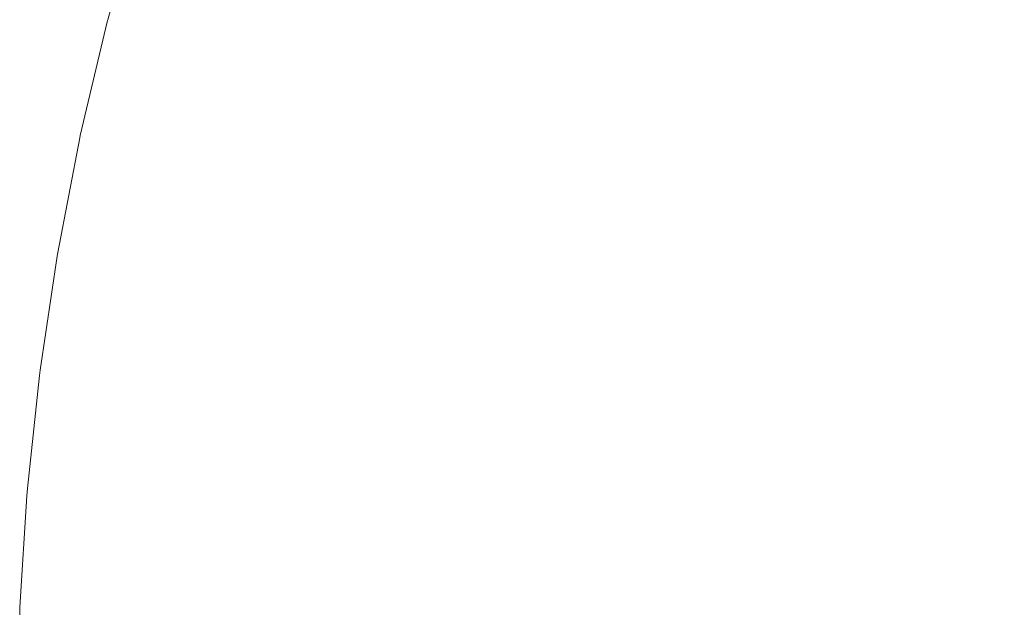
# Model space of a CAD drawing. Header units: centimetres. Extents: x -25.9 to 27.4, y -25.9 to -24.1.
# Tile 31 of 200: x -25.9285 to -25.8934, y -24.1558 to -24.1348. Entities that reach past the tile are written whole.
import ezdxf

# ---------------------------------------------------------------- set-up
doc = ezdxf.new("R2010")
doc.units = ezdxf.units.CM
doc.header["$LTSCALE"] = 2.54
doc.layers.add('Lucido design-1', color=7, linetype='Continuous')

# ---------------------------------------------------------------- blocks, each defined once
blk = doc.blocks.new('Gruppo-4-1')
at = {"color": 7, "linetype": 'Continuous', "lineweight": 9}
for points, invisible_edges in [([(-25.925289, -24.134814, 708.323783), (-25.924133, -24.130732, 708.323783), (-25.924178, -24.130718, 708.320708), (-25.925335, -24.134802, 708.320708)], 11), ([(-25.925335, -24.134802, 707.720708), (-25.924178, -24.130718, 707.720708), (-25.924087, -24.130746, 707.716349), (-25.925243, -24.134826, 707.716349)], 14), ([(-25.925082, -24.134868, 708.327929), (-25.923929, -24.130794, 708.327929), (-25.924133, -24.130732, 708.323783), (-25.925289, -24.134814, 708.323783)], 15), ([(-25.925243, -24.134826, 707.716349), (-25.924087, -24.130746, 707.716349), (-25.923833, -24.130824, 707.712216), (-25.924985, -24.134893, 707.712216)], 15), ([(-25.924709, -24.134965, 708.332065), (-25.923559, -24.130907, 708.332065), (-25.923929, -24.130794, 708.327929), (-25.925082, -24.134868, 708.327929)], 15), ([(-25.924985, -24.134893, 707.712216), (-25.923833, -24.130824, 707.712216), (-25.923415, -24.130951, 707.708102), (-25.924563, -24.135003, 707.708102)], 15), ([(-25.924169, -24.135106, 708.336186), (-25.923026, -24.131071, 708.336186), (-25.923559, -24.130907, 708.332065), (-25.924709, -24.134965, 708.332065)], 15), ([(-25.924563, -24.135003, 707.708102), (-25.923415, -24.130951, 707.708102), (-25.922836, -24.131129, 707.704012), (-25.923976, -24.135156, 707.704012)], 15), ([(-25.912601, -24.134263, 707.673012), (-25.911433, -24.13072, 707.673012), (-25.909519, -24.131396, 707.669447), (-25.91066, -24.134858, 707.669447)], 15), ([(-25.923463, -24.13529, 708.340283), (-25.922328, -24.131284, 708.340283), (-25.923026, -24.131071, 708.336186), (-25.924169, -24.135106, 708.336186)], 15), ([(-25.923976, -24.135156, 707.704012), (-25.922836, -24.131129, 707.704012), (-25.922096, -24.131355, 707.699955), (-25.923228, -24.135351, 707.699955)], 15), ([(-25.922591, -24.135517, 708.34435), (-25.921467, -24.131548, 708.34435), (-25.922328, -24.131284, 708.340283), (-25.923463, -24.13529, 708.340283)], 15), ([(-25.90889, -24.1354, 708.37495), (-25.907773, -24.132013, 708.37495), (-25.909849, -24.131279, 708.371378), (-25.910995, -24.134755, 708.371378)], 15), ([(-25.923228, -24.135351, 707.699955), (-25.922096, -24.131355, 707.699955), (-25.921198, -24.13163, 707.695937), (-25.922319, -24.135588, 707.695937)], 15), ([(-25.921556, -24.135786, 708.34838), (-25.920444, -24.131861, 708.34838), (-25.921467, -24.131548, 708.34435), (-25.922591, -24.135517, 708.34435)], 15), ([(-25.922319, -24.135588, 707.695937), (-25.921198, -24.13163, 707.695937), (-25.920143, -24.131954, 707.691964), (-25.921251, -24.135866, 707.691964)], 15), ([(-25.91066, -24.134858, 707.669447), (-25.909519, -24.131396, 707.669447), (-25.907471, -24.13212, 707.665973), (-25.908583, -24.135494, 707.665973)], 15), ([(-25.898088, -24.135435, 708.388255), (-25.896983, -24.132506, 708.388255), (-25.899562, -24.13147, 708.385089), (-25.900709, -24.134509, 708.385089)], 15), ([(-25.900559, -24.134562, 707.656139), (-25.899414, -24.131529, 707.656139), (-25.89691, -24.132535, 707.653075), (-25.898014, -24.135461, 707.653075)], 15), ([(-25.920358, -24.136098, 708.352365), (-25.919261, -24.132224, 708.352365), (-25.920444, -24.131861, 708.34838), (-25.921556, -24.135786, 708.34838)], 15), ([(-25.921251, -24.135866, 707.691964), (-25.920143, -24.131954, 707.691964), (-25.918933, -24.132324, 707.688043), (-25.920026, -24.136184, 707.688043)], 15), ([(-25.906641, -24.136088, 708.378431), (-25.905556, -24.132796, 708.378431), (-25.907773, -24.132013, 708.37495), (-25.90889, -24.1354, 708.37495)], 15), ([(-25.918998, -24.136452, 708.356299), (-25.917917, -24.132635, 708.356299), (-25.919261, -24.132224, 708.352365), (-25.920358, -24.136098, 708.352365)], 15), ([(-25.920026, -24.136184, 707.688043), (-25.918933, -24.132324, 707.688043), (-25.917571, -24.132741, 707.684181), (-25.918648, -24.136543, 707.684181)], 15), ([(-25.908583, -24.135494, 707.665973), (-25.907471, -24.13212, 707.665973), (-25.905292, -24.132889, 707.662593), (-25.906373, -24.13617, 707.662593)], 15), ([(-25.91748, -24.136847, 708.360173), (-25.916417, -24.133095, 708.360173), (-25.917917, -24.132635, 708.356299), (-25.918998, -24.136452, 708.356299)], 15), ([(-25.895341, -24.136405, 708.391305), (-25.894279, -24.133592, 708.391305), (-25.896983, -24.132506, 708.388255), (-25.898088, -24.135435, 708.388255)], 15), ([(-25.898014, -24.135461, 707.653075), (-25.89691, -24.132535, 707.653075), (-25.894293, -24.133587, 707.650127), (-25.895355, -24.1364, 707.650127)], 15), ([(-25.918648, -24.136543, 707.684181), (-25.917571, -24.132741, 707.684181), (-25.91606, -24.133204, 707.680385), (-25.917118, -24.136942, 707.680385)], 15), ([(-25.904252, -24.13682, 708.381812), (-25.9032, -24.133629, 708.381812), (-25.905556, -24.132796, 708.378431), (-25.906641, -24.136088, 708.378431)], 15), ([(-25.906373, -24.13617, 707.662593), (-25.905292, -24.132889, 707.662593), (-25.902987, -24.133704, 707.659313), (-25.904036, -24.136886, 707.659313)], 15), ([(-25.915804, -24.137284, 708.363983), (-25.914761, -24.133602, 708.363983), (-25.916417, -24.133095, 708.360173), (-25.91748, -24.136847, 708.360173)], 15), ([(-25.917118, -24.136942, 707.680385), (-25.91606, -24.133204, 707.680385), (-25.914402, -24.133712, 707.676659), (-25.91544, -24.137378, 707.676659)], 15), ([(-25.913974, -24.13776, 708.36772), (-25.912953, -24.134155, 708.36772), (-25.914761, -24.133602, 708.363983), (-25.915804, -24.137284, 708.363983)], 15), ([(-25.91544, -24.137378, 707.676659), (-25.914402, -24.133712, 707.676659), (-25.912601, -24.134263, 707.673012), (-25.913617, -24.137853, 707.673012)], 15), ([(-25.901726, -24.137594, 708.385089), (-25.900709, -24.134509, 708.385089), (-25.9032, -24.133629, 708.381812), (-25.904252, -24.13682, 708.381812)], 15), ([(-25.904036, -24.136886, 707.659313), (-25.902987, -24.133704, 707.659313), (-25.900559, -24.134562, 707.656139), (-25.901574, -24.13764, 707.656139)], 15), ([(-25.895355, -24.1364, 707.650127), (-25.894293, -24.133587, 707.650127), (-25.89157, -24.134681, 707.6473), (-25.892588, -24.137378, 707.6473)], 15), ([(-25.892471, -24.137419, 708.394231), (-25.891455, -24.134727, 708.394231), (-25.894279, -24.133592, 708.391305), (-25.895341, -24.136405, 708.391305)], 15), ([(-25.911992, -24.138276, 708.371378), (-25.910995, -24.134755, 708.371378), (-25.912953, -24.134155, 708.36772), (-25.913974, -24.13776, 708.36772)], 15), ([(-25.913617, -24.137853, 707.673012), (-25.912601, -24.134263, 707.673012), (-25.91066, -24.134858, 707.669447), (-25.911653, -24.138365, 707.669447)], 15), ([(-25.925343, -24.134836, 708.320708), (-25.926317, -24.138932, 708.320708), (-25.926271, -24.138942, 708.323783), (-25.925289, -24.134814, 708.323783)], 14), ([(-25.925243, -24.134826, 707.716349), (-25.926224, -24.138952, 707.716349), (-25.926317, -24.138932, 707.720708), (-25.925343, -24.134836, 707.720708)], 11), ([(-25.926317, -24.138932, 708.320708), (-25.925343, -24.134836, 708.320708), (-25.925343, -24.134836, 707.720708), (-25.926317, -24.138932, 707.720708)], 10), ([(-25.926062, -24.138987, 708.327929), (-25.925082, -24.134868, 708.327929), (-25.925289, -24.134814, 708.323783), (-25.926271, -24.138942, 708.323783)], 15), ([(-25.926224, -24.138952, 707.716349), (-25.925243, -24.134826, 707.716349), (-25.924985, -24.134893, 707.712216), (-25.925964, -24.139008, 707.712216)], 15), ([(-25.925289, -24.134814, 708.323783), (-25.925335, -24.134802, 708.320708), (-25.925343, -24.134836, 708.320708)], 9), ([(-25.925335, -24.134802, 707.720708), (-25.925343, -24.134836, 707.720708), (-25.925343, -24.134836, 708.320708), (-25.925335, -24.134802, 708.320708)], 10), ([(-25.925343, -24.134836, 707.720708), (-25.925335, -24.134802, 707.720708), (-25.925243, -24.134826, 707.716349)], 10), ([(-25.909861, -24.138831, 708.37495), (-25.90889, -24.1354, 708.37495), (-25.910995, -24.134755, 708.371378), (-25.911992, -24.138276, 708.371378)], 15), ([(-25.899068, -24.138408, 708.388255), (-25.898088, -24.135435, 708.388255), (-25.900709, -24.134509, 708.385089), (-25.901726, -24.137594, 708.385089)], 15), ([(-25.901574, -24.13764, 707.656139), (-25.900559, -24.134562, 707.656139), (-25.898014, -24.135461, 707.653075), (-25.898993, -24.138431, 707.653075)], 15), ([(-25.925684, -24.139068, 708.332065), (-25.924709, -24.134965, 708.332065), (-25.925082, -24.134868, 708.327929), (-25.926062, -24.138987, 708.327929)], 15), ([(-25.925964, -24.139008, 707.712216), (-25.924985, -24.134893, 707.712216), (-25.924563, -24.135003, 707.708102), (-25.925537, -24.1391, 707.708102)], 15), ([(-25.925139, -24.139186, 708.336186), (-25.924169, -24.135106, 708.336186), (-25.924709, -24.134965, 708.332065), (-25.925684, -24.139068, 708.332065)], 15), ([(-25.925537, -24.1391, 707.708102), (-25.924563, -24.135003, 707.708102), (-25.923976, -24.135156, 707.704012), (-25.924945, -24.139228, 707.704012)], 15), ([(-25.924426, -24.13934, 708.340283), (-25.923463, -24.13529, 708.340283), (-25.924169, -24.135106, 708.336186), (-25.925139, -24.139186, 708.336186)], 15), ([(-25.924945, -24.139228, 707.704012), (-25.923976, -24.135156, 707.704012), (-25.923228, -24.135351, 707.699955), (-25.924189, -24.139391, 707.699955)], 15), ([(-25.911653, -24.138365, 707.669447), (-25.91066, -24.134858, 707.669447), (-25.908583, -24.135494, 707.665973), (-25.909551, -24.138912, 707.665973)], 15), ([(-25.923546, -24.139529, 708.34435), (-25.922591, -24.135517, 708.34435), (-25.923463, -24.13529, 708.340283), (-25.924426, -24.13934, 708.340283)], 15), ([(-25.924189, -24.139391, 707.699955), (-25.923228, -24.135351, 707.699955), (-25.922319, -24.135588, 707.695937), (-25.92327, -24.139589, 707.695937)], 15), ([(-25.9225, -24.139755, 708.34838), (-25.921556, -24.135786, 708.34838), (-25.922591, -24.135517, 708.34435), (-25.923546, -24.139529, 708.34435)], 15), ([(-25.907585, -24.139424, 708.378431), (-25.906641, -24.136088, 708.378431), (-25.90889, -24.1354, 708.37495), (-25.909861, -24.138831, 708.37495)], 15), ([(-25.909551, -24.138912, 707.665973), (-25.908583, -24.135494, 707.665973), (-25.906373, -24.13617, 707.662593), (-25.907315, -24.139494, 707.662593)], 15), ([(-25.896282, -24.139261, 708.391305), (-25.895341, -24.136405, 708.391305), (-25.898088, -24.135435, 708.388255), (-25.899068, -24.138408, 708.388255)], 15), ([(-25.898993, -24.138431, 707.653075), (-25.898014, -24.135461, 707.653075), (-25.895355, -24.1364, 707.650127), (-25.896296, -24.139256, 707.650127)], 15), ([(-25.92327, -24.139589, 707.695937), (-25.922319, -24.135588, 707.695937), (-25.921251, -24.135866, 707.691964), (-25.922191, -24.139821, 707.691964)], 15), ([(-25.921289, -24.140016, 708.352365), (-25.920358, -24.136098, 708.352365), (-25.921556, -24.135786, 708.34838), (-25.9225, -24.139755, 708.34838)], 15), ([(-25.922191, -24.139821, 707.691964), (-25.921251, -24.135866, 707.691964), (-25.920026, -24.136184, 707.688043), (-25.920955, -24.140088, 707.688043)], 15), ([(-25.919916, -24.140312, 708.356299), (-25.918998, -24.136452, 708.356299), (-25.920358, -24.136098, 708.352365), (-25.921289, -24.140016, 708.352365)], 15), ([(-25.920955, -24.140088, 707.688043), (-25.920026, -24.136184, 707.688043), (-25.918648, -24.136543, 707.684181), (-25.919562, -24.140388, 707.684181)], 15), ([(-25.905167, -24.140053, 708.381812), (-25.904252, -24.13682, 708.381812), (-25.906641, -24.136088, 708.378431), (-25.907585, -24.139424, 708.378431)], 15), ([(-25.907315, -24.139494, 707.662593), (-25.906373, -24.13617, 707.662593), (-25.904036, -24.136886, 707.659313), (-25.904948, -24.14011, 707.659313)], 15), ([(-25.918382, -24.140642, 708.360173), (-25.91748, -24.136847, 708.360173), (-25.918998, -24.136452, 708.356299), (-25.919916, -24.140312, 708.356299)], 15), ([(-25.919562, -24.140388, 707.684181), (-25.918648, -24.136543, 707.684181), (-25.917118, -24.136942, 707.680385), (-25.918017, -24.140721, 707.680385)], 15), ([(-25.896296, -24.139256, 707.650127), (-25.895355, -24.1364, 707.650127), (-25.892588, -24.137378, 707.6473), (-25.89349, -24.140116, 707.6473)], 15), ([(-25.893372, -24.140152, 708.394231), (-25.892471, -24.137419, 708.394231), (-25.895341, -24.136405, 708.391305), (-25.896282, -24.139261, 708.391305)], 15), ([(-25.91669, -24.141007, 708.363983), (-25.915804, -24.137284, 708.363983), (-25.91748, -24.136847, 708.360173), (-25.918382, -24.140642, 708.360173)], 15), ([(-25.918017, -24.140721, 707.680385), (-25.917118, -24.136942, 707.680385), (-25.91544, -24.137378, 707.676659), (-25.916322, -24.141086, 707.676659)], 15), ([(-25.902611, -24.140719, 708.385089), (-25.901726, -24.137594, 708.385089), (-25.904252, -24.13682, 708.381812), (-25.905167, -24.140053, 708.381812)], 15), ([(-25.904948, -24.14011, 707.659313), (-25.904036, -24.136886, 707.659313), (-25.901574, -24.13764, 707.656139), (-25.902457, -24.140759, 707.656139)], 15), ([(-25.914841, -24.141405, 708.36772), (-25.913974, -24.13776, 708.36772), (-25.915804, -24.137284, 708.363983), (-25.91669, -24.141007, 708.363983)], 15), ([(-25.916322, -24.141086, 707.676659), (-25.91544, -24.137378, 707.676659), (-25.913617, -24.137853, 707.673012), (-25.914481, -24.141483, 707.673012)], 15), ([(-25.899921, -24.141419, 708.388255), (-25.899068, -24.138408, 708.388255), (-25.901726, -24.137594, 708.385089), (-25.902611, -24.140719, 708.385089)], 15), ([(-25.902457, -24.140759, 707.656139), (-25.901574, -24.13764, 707.656139), (-25.898993, -24.138431, 707.653075), (-25.899844, -24.141439, 707.653075)], 15), ([(-25.89349, -24.140116, 707.6473), (-25.892588, -24.137378, 707.6473), (-25.889717, -24.138392, 707.644596), (-25.890579, -24.141007, 707.644596)], 15), ([(-25.890344, -24.141079, 708.39703), (-25.889485, -24.138474, 708.39703), (-25.892471, -24.137419, 708.394231), (-25.893372, -24.140152, 708.394231)], 15), ([(-25.912839, -24.141837, 708.371378), (-25.911992, -24.138276, 708.371378), (-25.913974, -24.13776, 708.36772), (-25.914841, -24.141405, 708.36772)], 15), ([(-25.914481, -24.141483, 707.673012), (-25.913617, -24.137853, 707.673012), (-25.911653, -24.138365, 707.669447), (-25.912496, -24.141911, 707.669447)], 15), ([(-25.910687, -24.142301, 708.37495), (-25.909861, -24.138831, 708.37495), (-25.911992, -24.138276, 708.371378), (-25.912839, -24.141837, 708.371378)], 15), ([(-25.912496, -24.141911, 707.669447), (-25.911653, -24.138365, 707.669447), (-25.909551, -24.138912, 707.665973), (-25.910373, -24.142368, 707.665973)], 15), ([(-25.897101, -24.142154, 708.391305), (-25.896282, -24.139261, 708.391305), (-25.899068, -24.138408, 708.388255), (-25.899921, -24.141419, 708.388255)], 15), ([(-25.899844, -24.141439, 707.653075), (-25.898993, -24.138431, 707.653075), (-25.896296, -24.139256, 707.650127), (-25.897116, -24.14215, 707.650127)], 15), ([(-25.926332, -24.139011, 708.320708), (-25.927123, -24.1431, 708.320708), (-25.927076, -24.143108, 708.323783), (-25.926271, -24.138942, 708.323783)], 14), ([(-25.926224, -24.138952, 707.716349), (-25.927029, -24.143116, 707.716349), (-25.927123, -24.1431, 707.720708), (-25.926332, -24.139011, 707.720708)], 11), ([(-25.927123, -24.1431, 708.320708), (-25.926332, -24.139011, 708.320708), (-25.926332, -24.139011, 707.720708), (-25.927123, -24.1431, 707.720708)], 10), ([(-25.926866, -24.143144, 708.327929), (-25.926062, -24.138987, 708.327929), (-25.926271, -24.138942, 708.323783), (-25.927076, -24.143108, 708.323783)], 15), ([(-25.927029, -24.143116, 707.716349), (-25.926224, -24.138952, 707.716349), (-25.925964, -24.139008, 707.712216), (-25.926767, -24.143161, 707.712216)], 15), ([(-25.926485, -24.143209, 708.332065), (-25.925684, -24.139068, 708.332065), (-25.926062, -24.138987, 708.327929), (-25.926866, -24.143144, 708.327929)], 15), ([(-25.926767, -24.143161, 707.712216), (-25.925964, -24.139008, 707.712216), (-25.925537, -24.1391, 707.708102), (-25.926337, -24.143235, 707.708102)], 15), ([(-25.926271, -24.138942, 708.323783), (-25.926317, -24.138932, 708.320708), (-25.926332, -24.139011, 708.320708)], 9), ([(-25.926317, -24.138932, 707.720708), (-25.926332, -24.139011, 707.720708), (-25.926332, -24.139011, 708.320708), (-25.926317, -24.138932, 708.320708)], 10), ([(-25.926332, -24.139011, 707.720708), (-25.926317, -24.138932, 707.720708), (-25.926224, -24.138952, 707.716349)], 10), ([(-25.908387, -24.142796, 708.378431), (-25.907585, -24.139424, 708.378431), (-25.909861, -24.138831, 708.37495), (-25.910687, -24.142301, 708.37495)], 15), ([(-25.910373, -24.142368, 707.665973), (-25.909551, -24.138912, 707.665973), (-25.907315, -24.139494, 707.662593), (-25.908114, -24.142855, 707.662593)], 15), ([(-25.925935, -24.143304, 708.336186), (-25.925139, -24.139186, 708.336186), (-25.925684, -24.139068, 708.332065), (-25.926485, -24.143209, 708.332065)], 15), ([(-25.926337, -24.143235, 707.708102), (-25.925537, -24.1391, 707.708102), (-25.924945, -24.139228, 707.704012), (-25.92574, -24.143337, 707.704012)], 15), ([(-25.925216, -24.143427, 708.340283), (-25.924426, -24.13934, 708.340283), (-25.925139, -24.139186, 708.336186), (-25.925935, -24.143304, 708.336186)], 15), ([(-25.92574, -24.143337, 707.704012), (-25.924945, -24.139228, 707.704012), (-25.924189, -24.139391, 707.699955), (-25.924977, -24.143468, 707.699955)], 15), ([(-25.924329, -24.143579, 708.34435), (-25.923546, -24.139529, 708.34435), (-25.924426, -24.13934, 708.340283), (-25.925216, -24.143427, 708.340283)], 15), ([(-25.924977, -24.143468, 707.699955), (-25.924189, -24.139391, 707.699955), (-25.92327, -24.139589, 707.695937), (-25.924051, -24.143627, 707.695937)], 15), ([(-25.897116, -24.14215, 707.650127), (-25.896296, -24.139256, 707.650127), (-25.89349, -24.140116, 707.6473), (-25.894276, -24.142889, 707.6473)], 15), ([(-25.894156, -24.14292, 708.394231), (-25.893372, -24.140152, 708.394231), (-25.896282, -24.139261, 708.391305), (-25.897101, -24.142154, 708.391305)], 15), ([(-25.923274, -24.14376, 708.34838), (-25.9225, -24.139755, 708.34838), (-25.923546, -24.139529, 708.34435), (-25.924329, -24.143579, 708.34435)], 15), ([(-25.924051, -24.143627, 707.695937), (-25.92327, -24.139589, 707.695937), (-25.922191, -24.139821, 707.691964), (-25.922963, -24.143813, 707.691964)], 15), ([(-25.905945, -24.143323, 708.381812), (-25.905167, -24.140053, 708.381812), (-25.907585, -24.139424, 708.378431), (-25.908387, -24.142796, 708.378431)], 15), ([(-25.908114, -24.142855, 707.662593), (-25.907315, -24.139494, 707.662593), (-25.904948, -24.14011, 707.659313), (-25.905724, -24.14337, 707.659313)], 15), ([(-25.922054, -24.143969, 708.352365), (-25.921289, -24.140016, 708.352365), (-25.9225, -24.139755, 708.34838), (-25.923274, -24.14376, 708.34838)], 15), ([(-25.922963, -24.143813, 707.691964), (-25.922191, -24.139821, 707.691964), (-25.920955, -24.140088, 707.688043), (-25.921716, -24.144027, 707.688043)], 15), ([(-25.92067, -24.144206, 708.356299), (-25.919916, -24.140312, 708.356299), (-25.921289, -24.140016, 708.352365), (-25.922054, -24.143969, 708.352365)], 15), ([(-25.921716, -24.144027, 707.688043), (-25.920955, -24.140088, 707.688043), (-25.919562, -24.140388, 707.684181), (-25.920313, -24.144268, 707.684181)], 15), ([(-25.903363, -24.143879, 708.385089), (-25.902611, -24.140719, 708.385089), (-25.905167, -24.140053, 708.381812), (-25.905945, -24.143323, 708.381812)], 15), ([(-25.919123, -24.144472, 708.360173), (-25.918382, -24.140642, 708.360173), (-25.919916, -24.140312, 708.356299), (-25.92067, -24.144206, 708.356299)], 15), ([(-25.920313, -24.144268, 707.684181), (-25.919562, -24.140388, 707.684181), (-25.918017, -24.140721, 707.680385), (-25.918755, -24.144535, 707.680385)], 15), ([(-25.905724, -24.14337, 707.659313), (-25.904948, -24.14011, 707.659313), (-25.902457, -24.140759, 707.656139), (-25.903207, -24.143913, 707.656139)], 15), ([(-25.894276, -24.142889, 707.6473), (-25.89349, -24.140116, 707.6473), (-25.890579, -24.141007, 707.644596), (-25.891329, -24.143656, 707.644596)], 15), ([(-25.891091, -24.143719, 708.39703), (-25.890344, -24.141079, 708.39703), (-25.893372, -24.140152, 708.394231), (-25.894156, -24.14292, 708.394231)], 15), ([(-25.917416, -24.144764, 708.363983), (-25.91669, -24.141007, 708.363983), (-25.918382, -24.140642, 708.360173), (-25.919123, -24.144472, 708.360173)], 15), ([(-25.918755, -24.144535, 707.680385), (-25.918017, -24.140721, 707.680385), (-25.916322, -24.141086, 707.676659), (-25.917046, -24.144828, 707.676659)], 15), ([(-25.900645, -24.144465, 708.388255), (-25.899921, -24.141419, 708.388255), (-25.902611, -24.140719, 708.385089), (-25.903363, -24.143879, 708.385089)], 15), ([(-25.903207, -24.143913, 707.656139), (-25.902457, -24.140759, 707.656139), (-25.899844, -24.141439, 707.653075), (-25.900568, -24.144481, 707.653075)], 15), ([(-25.915552, -24.145084, 708.36772), (-25.914841, -24.141405, 708.36772), (-25.91669, -24.141007, 708.363983), (-25.917416, -24.144764, 708.363983)], 15), ([(-25.917046, -24.144828, 707.676659), (-25.916322, -24.141086, 707.676659), (-25.914481, -24.141483, 707.673012), (-25.915189, -24.145146, 707.673012)], 15), ([(-25.913534, -24.14543, 708.371378), (-25.912839, -24.141837, 708.371378), (-25.914841, -24.141405, 708.36772), (-25.915552, -24.145084, 708.36772)], 15), ([(-25.915189, -24.145146, 707.673012), (-25.914481, -24.141483, 707.673012), (-25.912496, -24.141911, 707.669447), (-25.913189, -24.145489, 707.669447)], 15), ([(-25.897797, -24.145079, 708.391305), (-25.897101, -24.142154, 708.391305), (-25.899921, -24.141419, 708.388255), (-25.900645, -24.144465, 708.388255)], 15), ([(-25.900568, -24.144481, 707.653075), (-25.899844, -24.141439, 707.653075), (-25.897116, -24.14215, 707.650127), (-25.897812, -24.145075, 707.650127)], 15), ([(-25.911364, -24.145802, 708.37495), (-25.910687, -24.142301, 708.37495), (-25.912839, -24.141837, 708.371378), (-25.913534, -24.14543, 708.371378)], 15), ([(-25.913189, -24.145489, 707.669447), (-25.912496, -24.141911, 707.669447), (-25.910373, -24.142368, 707.665973), (-25.911047, -24.145856, 707.665973)], 15), ([(-25.897812, -24.145075, 707.650127), (-25.897116, -24.14215, 707.650127), (-25.894276, -24.142889, 707.6473), (-25.894943, -24.145694, 707.6473)], 15), ([(-25.894822, -24.14572, 708.394231), (-25.894156, -24.14292, 708.394231), (-25.897101, -24.142154, 708.391305), (-25.897797, -24.145079, 708.391305)], 15), ([(-25.909046, -24.1462, 708.378431), (-25.908387, -24.142796, 708.378431), (-25.910687, -24.142301, 708.37495), (-25.911364, -24.145802, 708.37495)], 15), ([(-25.911047, -24.145856, 707.665973), (-25.910373, -24.142368, 707.665973), (-25.908114, -24.142855, 707.662593), (-25.90877, -24.146247, 707.662593)], 15), ([(-25.906583, -24.146622, 708.381812), (-25.905945, -24.143323, 708.381812), (-25.908387, -24.142796, 708.378431), (-25.909046, -24.1462, 708.378431)], 15), ([(-25.90877, -24.146247, 707.662593), (-25.908114, -24.142855, 707.662593), (-25.905724, -24.14337, 707.659313), (-25.90636, -24.14666, 707.659313)], 15), ([(-25.894943, -24.145694, 707.6473), (-25.894276, -24.142889, 707.6473), (-25.891329, -24.143656, 707.644596), (-25.891967, -24.146335, 707.644596)], 15), ([(-25.927143, -24.143232, 708.320708), (-25.927751, -24.147298, 708.320708), (-25.927705, -24.147304, 708.323783), (-25.927076, -24.143108, 708.323783)], 14), ([(-25.927029, -24.143116, 707.716349), (-25.927657, -24.14731, 707.716349), (-25.927751, -24.147298, 707.720708), (-25.927143, -24.143232, 707.720708)], 11), ([(-25.927751, -24.147298, 708.320708), (-25.927143, -24.143232, 708.320708), (-25.927143, -24.143232, 707.720708), (-25.927751, -24.147298, 707.720708)], 10), ([(-25.927493, -24.147331, 708.327929), (-25.926866, -24.143144, 708.327929), (-25.927076, -24.143108, 708.323783), (-25.927705, -24.147304, 708.323783)], 15), ([(-25.927657, -24.14731, 707.716349), (-25.927029, -24.143116, 707.716349), (-25.926767, -24.143161, 707.712216), (-25.927393, -24.147344, 707.712216)], 15), ([(-25.92711, -24.14738, 708.332065), (-25.926485, -24.143209, 708.332065), (-25.926866, -24.143144, 708.327929), (-25.927493, -24.147331, 708.327929)], 15), ([(-25.927393, -24.147344, 707.712216), (-25.926767, -24.143161, 707.712216), (-25.926337, -24.143235, 707.708102), (-25.92696, -24.1474, 707.708102)], 15), ([(-25.927076, -24.143108, 708.323783), (-25.927123, -24.1431, 708.320708), (-25.927143, -24.143232, 708.320708)], 9), ([(-25.927123, -24.1431, 707.720708), (-25.927143, -24.143232, 707.720708), (-25.927143, -24.143232, 708.320708), (-25.927123, -24.1431, 708.320708)], 10), ([(-25.927143, -24.143232, 707.720708), (-25.927123, -24.1431, 707.720708), (-25.927029, -24.143116, 707.716349)], 10), ([(-25.926556, -24.147451, 708.336186), (-25.925935, -24.143304, 708.336186), (-25.926485, -24.143209, 708.332065), (-25.92711, -24.14738, 708.332065)], 15), ([(-25.92696, -24.1474, 707.708102), (-25.926337, -24.143235, 707.708102), (-25.92574, -24.143337, 707.704012), (-25.926359, -24.147477, 707.704012)], 15), ([(-25.891726, -24.146387, 708.39703), (-25.891091, -24.143719, 708.39703), (-25.894156, -24.14292, 708.394231), (-25.894822, -24.14572, 708.394231)], 15), ([(-25.925833, -24.147544, 708.340283), (-25.925216, -24.143427, 708.340283), (-25.925935, -24.143304, 708.336186), (-25.926556, -24.147451, 708.336186)], 15), ([(-25.926359, -24.147477, 707.704012), (-25.92574, -24.143337, 707.704012), (-25.924977, -24.143468, 707.699955), (-25.925592, -24.147575, 707.699955)], 15), ([(-25.92494, -24.147658, 708.34435), (-25.924329, -24.143579, 708.34435), (-25.925216, -24.143427, 708.340283), (-25.925833, -24.147544, 708.340283)], 15), ([(-25.925592, -24.147575, 707.699955), (-25.924977, -24.143468, 707.699955), (-25.924051, -24.143627, 707.695937), (-25.92466, -24.147694, 707.695937)], 15), ([(-25.923878, -24.147794, 708.34838), (-25.923274, -24.14376, 708.34838), (-25.924329, -24.143579, 708.34435), (-25.92494, -24.147658, 708.34435)], 15), ([(-25.903979, -24.147068, 708.385089), (-25.903363, -24.143879, 708.385089), (-25.905945, -24.143323, 708.381812), (-25.906583, -24.146622, 708.381812)], 15), ([(-25.90636, -24.14666, 707.659313), (-25.905724, -24.14337, 707.659313), (-25.903207, -24.143913, 707.656139), (-25.903822, -24.147095, 707.656139)], 15), ([(-25.92466, -24.147694, 707.695937), (-25.924051, -24.143627, 707.695937), (-25.922963, -24.143813, 707.691964), (-25.923565, -24.147834, 707.691964)], 15), ([(-25.92265, -24.147951, 708.352365), (-25.922054, -24.143969, 708.352365), (-25.923274, -24.14376, 708.34838), (-25.923878, -24.147794, 708.34838)], 15), ([(-25.923565, -24.147834, 707.691964), (-25.922963, -24.143813, 707.691964), (-25.921716, -24.144027, 707.688043), (-25.92231, -24.147995, 707.688043)], 15), ([(-25.90124, -24.147538, 708.388255), (-25.900645, -24.144465, 708.388255), (-25.903363, -24.143879, 708.385089), (-25.903979, -24.147068, 708.385089)], 15), ([(-25.903822, -24.147095, 707.656139), (-25.903207, -24.143913, 707.656139), (-25.900568, -24.144481, 707.653075), (-25.901162, -24.147551, 707.653075)], 15), ([(-25.921257, -24.14813, 708.356299), (-25.92067, -24.144206, 708.356299), (-25.922054, -24.143969, 708.352365), (-25.92265, -24.147951, 708.352365)], 15), ([(-25.92231, -24.147995, 707.688043), (-25.921716, -24.144027, 707.688043), (-25.920313, -24.144268, 707.684181), (-25.920898, -24.148176, 707.684181)], 15), ([(-25.9197, -24.148329, 708.360173), (-25.919123, -24.144472, 708.360173), (-25.92067, -24.144206, 708.356299), (-25.921257, -24.14813, 708.356299)], 15), ([(-25.920898, -24.148176, 707.684181), (-25.920313, -24.144268, 707.684181), (-25.918755, -24.144535, 707.680385), (-25.91933, -24.148377, 707.680385)], 15), ([(-25.917983, -24.148549, 708.363983), (-25.917416, -24.144764, 708.363983), (-25.919123, -24.144472, 708.360173), (-25.9197, -24.148329, 708.360173)], 15), ([(-25.91933, -24.148377, 707.680385), (-25.918755, -24.144535, 707.680385), (-25.917046, -24.144828, 707.676659), (-25.91761, -24.148597, 707.676659)], 15), ([(-25.898368, -24.148031, 708.391305), (-25.897797, -24.145079, 708.391305), (-25.900645, -24.144465, 708.388255), (-25.90124, -24.147538, 708.388255)], 15), ([(-25.901162, -24.147551, 707.653075), (-25.900568, -24.144481, 707.653075), (-25.897812, -24.145075, 707.650127), (-25.898383, -24.148028, 707.650127)], 15), ([(-25.916107, -24.148789, 708.36772), (-25.915552, -24.145084, 708.36772), (-25.917416, -24.144764, 708.363983), (-25.917983, -24.148549, 708.363983)], 15), ([(-25.91761, -24.148597, 707.676659), (-25.917046, -24.144828, 707.676659), (-25.915189, -24.145146, 707.673012), (-25.915742, -24.148836, 707.673012)], 15), ([(-25.914076, -24.149049, 708.371378), (-25.913534, -24.14543, 708.371378), (-25.915552, -24.145084, 708.36772), (-25.916107, -24.148789, 708.36772)], 15), ([(-25.915742, -24.148836, 707.673012), (-25.915189, -24.145146, 707.673012), (-25.913189, -24.145489, 707.669447), (-25.913728, -24.149094, 707.669447)], 15), ([(-25.898383, -24.148028, 707.650127), (-25.897812, -24.145075, 707.650127), (-25.894943, -24.145694, 707.6473), (-25.89549, -24.148524, 707.6473)], 15), ([(-25.895368, -24.148545, 708.394231), (-25.894822, -24.14572, 708.394231), (-25.897797, -24.145079, 708.391305), (-25.898368, -24.148031, 708.391305)], 15), ([(-25.911892, -24.149329, 708.37495), (-25.911364, -24.145802, 708.37495), (-25.913534, -24.14543, 708.371378), (-25.914076, -24.149049, 708.371378)], 15), ([(-25.913728, -24.149094, 707.669447), (-25.913189, -24.145489, 707.669447), (-25.911047, -24.145856, 707.665973), (-25.911573, -24.14937, 707.665973)], 15), ([(-25.89549, -24.148524, 707.6473), (-25.894943, -24.145694, 707.6473), (-25.891967, -24.146335, 707.644596), (-25.892489, -24.149038, 707.644596)], 15), ([(-25.892246, -24.14908, 708.39703), (-25.891726, -24.146387, 708.39703), (-25.894822, -24.14572, 708.394231), (-25.895368, -24.148545, 708.394231)], 15), ([(-25.909559, -24.149628, 708.378431), (-25.909046, -24.1462, 708.378431), (-25.911364, -24.145802, 708.37495), (-25.911892, -24.149329, 708.37495)], 15), ([(-25.911573, -24.14937, 707.665973), (-25.911047, -24.145856, 707.665973), (-25.90877, -24.146247, 707.662593), (-25.909281, -24.149663, 707.662593)], 15), ([(-25.90708, -24.149945, 708.381812), (-25.906583, -24.146622, 708.381812), (-25.909046, -24.1462, 708.378431), (-25.909559, -24.149628, 708.378431)], 15), ([(-25.909281, -24.149663, 707.662593), (-25.90877, -24.146247, 707.662593), (-25.90636, -24.14666, 707.659313), (-25.906856, -24.149974, 707.659313)], 15), ([(-25.90446, -24.150281, 708.385089), (-25.903979, -24.147068, 708.385089), (-25.906583, -24.146622, 708.381812), (-25.90708, -24.149945, 708.381812)], 15), ([(-25.906856, -24.149974, 707.659313), (-25.90636, -24.14666, 707.659313), (-25.903822, -24.147095, 707.656139), (-25.904302, -24.150301, 707.656139)], 15), ([(-25.901703, -24.150634, 708.388255), (-25.90124, -24.147538, 708.388255), (-25.903979, -24.147068, 708.385089), (-25.90446, -24.150281, 708.385089)], 15), ([(-25.904302, -24.150301, 707.656139), (-25.903822, -24.147095, 707.656139), (-25.901162, -24.147551, 707.653075), (-25.901625, -24.150644, 707.653075)], 15), ([(-25.927772, -24.147491, 708.320708), (-25.928201, -24.151519, 708.320708), (-25.928154, -24.151523, 708.323783), (-25.927705, -24.147304, 708.323783)], 14), ([(-25.927657, -24.14731, 707.716349), (-25.928106, -24.151527, 707.716349), (-25.928201, -24.151519, 707.720708), (-25.927772, -24.147491, 707.720708)], 11), ([(-25.927941, -24.151542, 708.327929), (-25.927493, -24.147331, 708.327929), (-25.927705, -24.147304, 708.323783), (-25.928154, -24.151523, 708.323783)], 15), ([(-25.928106, -24.151527, 707.716349), (-25.927657, -24.14731, 707.716349), (-25.927393, -24.147344, 707.712216), (-25.927841, -24.15155, 707.712216)], 15), ([(-25.927557, -24.151574, 708.332065), (-25.92711, -24.14738, 708.332065), (-25.927493, -24.147331, 708.327929), (-25.927941, -24.151542, 708.327929)], 15), ([(-25.927841, -24.15155, 707.712216), (-25.927393, -24.147344, 707.712216), (-25.92696, -24.1474, 707.708102), (-25.927406, -24.151587, 707.708102)], 15), ([(-25.927705, -24.147304, 708.323783), (-25.927751, -24.147298, 708.320708), (-25.927772, -24.147491, 708.320708)], 9), ([(-25.927751, -24.147298, 707.720708), (-25.927772, -24.147491, 707.720708), (-25.927772, -24.147491, 708.320708), (-25.927751, -24.147298, 708.320708)], 10), ([(-25.927772, -24.147491, 707.720708), (-25.927751, -24.147298, 707.720708), (-25.927657, -24.14731, 707.716349)], 10), ([(-25.927, -24.151622, 708.336186), (-25.926556, -24.147451, 708.336186), (-25.92711, -24.14738, 708.332065), (-25.927557, -24.151574, 708.332065)], 15), ([(-25.927406, -24.151587, 707.708102), (-25.92696, -24.1474, 707.708102), (-25.926359, -24.147477, 707.704012), (-25.926803, -24.151638, 707.704012)], 15), ([(-25.926274, -24.151683, 708.340283), (-25.925833, -24.147544, 708.340283), (-25.926556, -24.147451, 708.336186), (-25.927, -24.151622, 708.336186)], 15), ([(-25.926803, -24.151638, 707.704012), (-25.926359, -24.147477, 707.704012), (-25.925592, -24.147575, 707.699955), (-25.926032, -24.151704, 707.699955)], 15), ([(-25.928201, -24.151519, 708.320708), (-25.927772, -24.147491, 708.320708), (-25.927772, -24.147491, 707.720708), (-25.928201, -24.151519, 707.720708)], 10), ([(-25.925376, -24.15176, 708.34435), (-25.92494, -24.147658, 708.34435), (-25.925833, -24.147544, 708.340283), (-25.926274, -24.151683, 708.340283)], 15), ([(-25.926032, -24.151704, 707.699955), (-25.925592, -24.147575, 707.699955), (-25.92466, -24.147694, 707.695937), (-25.925096, -24.151784, 707.695937)], 15), ([(-25.92431, -24.151851, 708.34838), (-25.923878, -24.147794, 708.34838), (-25.92494, -24.147658, 708.34435), (-25.925376, -24.15176, 708.34435)], 15), ([(-25.925096, -24.151784, 707.695937), (-25.92466, -24.147694, 707.695937), (-25.923565, -24.147834, 707.691964), (-25.923996, -24.151877, 707.691964)], 15), ([(-25.923077, -24.151956, 708.352365), (-25.92265, -24.147951, 708.352365), (-25.923878, -24.147794, 708.34838), (-25.92431, -24.151851, 708.34838)], 15), ([(-25.898813, -24.151004, 708.391305), (-25.898368, -24.148031, 708.391305), (-25.90124, -24.147538, 708.388255), (-25.901703, -24.150634, 708.388255)], 15), ([(-25.901625, -24.150644, 707.653075), (-25.901162, -24.147551, 707.653075), (-25.898383, -24.148028, 707.650127), (-25.898828, -24.151002, 707.650127)], 15), ([(-25.923996, -24.151877, 707.691964), (-25.923565, -24.147834, 707.691964), (-25.92231, -24.147995, 707.688043), (-25.922735, -24.151985, 707.688043)], 15), ([(-25.921677, -24.152075, 708.356299), (-25.921257, -24.14813, 708.356299), (-25.92265, -24.147951, 708.352365), (-25.923077, -24.151956, 708.352365)], 15), ([(-25.922735, -24.151985, 707.688043), (-25.92231, -24.147995, 707.688043), (-25.920898, -24.148176, 707.684181), (-25.921316, -24.152105, 707.684181)], 15), ([(-25.920114, -24.152208, 708.360173), (-25.9197, -24.148329, 708.360173), (-25.921257, -24.14813, 708.356299), (-25.921677, -24.152075, 708.356299)], 15), ([(-25.921316, -24.152105, 707.684181), (-25.920898, -24.148176, 707.684181), (-25.91933, -24.148377, 707.680385), (-25.919741, -24.152239, 707.680385)], 15), ([(-25.898828, -24.151002, 707.650127), (-25.898383, -24.148028, 707.650127), (-25.89549, -24.148524, 707.6473), (-25.895917, -24.151375, 707.6473)], 15), ([(-25.895794, -24.151391, 708.394231), (-25.895368, -24.148545, 708.394231), (-25.898368, -24.148031, 708.391305), (-25.898813, -24.151004, 708.391305)], 15), ([(-25.918388, -24.152355, 708.363983), (-25.917983, -24.148549, 708.363983), (-25.9197, -24.148329, 708.360173), (-25.920114, -24.152208, 708.360173)], 15), ([(-25.919741, -24.152239, 707.680385), (-25.91933, -24.148377, 707.680385), (-25.91761, -24.148597, 707.676659), (-25.918014, -24.152386, 707.676659)], 15), ([(-25.895917, -24.151375, 707.6473), (-25.89549, -24.148524, 707.6473), (-25.892489, -24.149038, 707.644596), (-25.892897, -24.151762, 707.644596)], 15), ([(-25.916504, -24.152515, 708.36772), (-25.916107, -24.148789, 708.36772), (-25.917983, -24.148549, 708.363983), (-25.918388, -24.152355, 708.363983)], 15), ([(-25.918014, -24.152386, 707.676659), (-25.91761, -24.148597, 707.676659), (-25.915742, -24.148836, 707.673012), (-25.916137, -24.152546, 707.673012)], 15), ([(-25.914463, -24.152689, 708.371378), (-25.914076, -24.149049, 708.371378), (-25.916107, -24.148789, 708.36772), (-25.916504, -24.152515, 708.36772)], 15), ([(-25.916137, -24.152546, 707.673012), (-25.915742, -24.148836, 707.673012), (-25.913728, -24.149094, 707.669447), (-25.914114, -24.152718, 707.669447)], 15), ([(-25.892652, -24.151793, 708.39703), (-25.892246, -24.14908, 708.39703), (-25.895368, -24.148545, 708.394231), (-25.895794, -24.151391, 708.394231)], 15), ([(-25.91227, -24.152875, 708.37495), (-25.911892, -24.149329, 708.37495), (-25.914076, -24.149049, 708.371378), (-25.914463, -24.152689, 708.371378)], 15), ([(-25.914114, -24.152718, 707.669447), (-25.913728, -24.149094, 707.669447), (-25.911573, -24.14937, 707.665973), (-25.91195, -24.152903, 707.665973)], 15), ([(-25.909926, -24.153075, 708.378431), (-25.909559, -24.149628, 708.378431), (-25.911892, -24.149329, 708.37495), (-25.91227, -24.152875, 708.37495)], 15), ([(-25.91195, -24.152903, 707.665973), (-25.911573, -24.14937, 707.665973), (-25.909281, -24.149663, 707.662593), (-25.909647, -24.153099, 707.662593)], 15), ([(-25.907436, -24.153287, 708.381812), (-25.90708, -24.149945, 708.381812), (-25.909559, -24.149628, 708.378431), (-25.909926, -24.153075, 708.378431)], 15), ([(-25.909647, -24.153099, 707.662593), (-25.909281, -24.149663, 707.662593), (-25.906856, -24.149974, 707.659313), (-25.907211, -24.153306, 707.659313)], 15), ([(-25.904804, -24.153511, 708.385089), (-25.90446, -24.150281, 708.385089), (-25.90708, -24.149945, 708.381812), (-25.907436, -24.153287, 708.381812)], 15), ([(-25.907211, -24.153306, 707.659313), (-25.906856, -24.149974, 707.659313), (-25.904302, -24.150301, 707.656139), (-25.904646, -24.153524, 707.656139)], 15), ([(-25.902035, -24.153747, 708.388255), (-25.901703, -24.150634, 708.388255), (-25.90446, -24.150281, 708.385089), (-25.904804, -24.153511, 708.385089)], 15), ([(-25.904646, -24.153524, 707.656139), (-25.904302, -24.150301, 707.656139), (-25.901625, -24.150644, 707.653075), (-25.901956, -24.153753, 707.653075)], 15), ([(-25.899131, -24.153994, 708.391305), (-25.898813, -24.151004, 708.391305), (-25.901703, -24.150634, 708.388255), (-25.902035, -24.153747, 708.388255)], 15), ([(-25.901956, -24.153753, 707.653075), (-25.901625, -24.150644, 707.653075), (-25.898828, -24.151002, 707.650127), (-25.899146, -24.153992, 707.650127)], 15), ([(-25.899146, -24.153992, 707.650127), (-25.898828, -24.151002, 707.650127), (-25.895917, -24.151375, 707.6473), (-25.896222, -24.154241, 707.6473)], 15), ([(-25.896099, -24.154252, 708.394231), (-25.895794, -24.151391, 708.394231), (-25.898813, -24.151004, 708.391305), (-25.899131, -24.153994, 708.391305)], 15), ([(-25.928218, -24.151781, 708.320708), (-25.928471, -24.155756, 708.320708), (-25.928424, -24.155758, 708.323783), (-25.928154, -24.151523, 708.323783)], 14), ([(-25.928106, -24.151527, 707.716349), (-25.928376, -24.15576, 707.716349), (-25.928471, -24.155756, 707.720708), (-25.928218, -24.151781, 707.720708)], 11), ([(-25.928211, -24.155767, 708.327929), (-25.927941, -24.151542, 708.327929), (-25.928154, -24.151523, 708.323783), (-25.928424, -24.155758, 708.323783)], 15), ([(-25.928376, -24.15576, 707.716349), (-25.928106, -24.151527, 707.716349), (-25.927841, -24.15155, 707.712216), (-25.92811, -24.155771, 707.712216)], 15), ([(-25.928154, -24.151523, 708.323783), (-25.928201, -24.151519, 708.320708), (-25.928218, -24.151781, 708.320708)], 9), ([(-25.928201, -24.151519, 707.720708), (-25.928218, -24.151781, 707.720708), (-25.928218, -24.151781, 708.320708), (-25.928201, -24.151519, 708.320708)], 10), ([(-25.928218, -24.151781, 707.720708), (-25.928201, -24.151519, 707.720708), (-25.928106, -24.151527, 707.716349)], 10), ([(-25.927825, -24.155783, 708.332065), (-25.927557, -24.151574, 708.332065), (-25.927941, -24.151542, 708.327929), (-25.928211, -24.155767, 708.327929)], 15), ([(-25.92811, -24.155771, 707.712216), (-25.927841, -24.15155, 707.712216), (-25.927406, -24.151587, 707.708102), (-25.927674, -24.15579, 707.708102)], 15), ([(-25.927267, -24.155807, 708.336186), (-25.927, -24.151622, 708.336186), (-25.927557, -24.151574, 708.332065), (-25.927825, -24.155783, 708.332065)], 15), ([(-25.927674, -24.15579, 707.708102), (-25.927406, -24.151587, 707.708102), (-25.926803, -24.151638, 707.704012), (-25.927069, -24.155815, 707.704012)], 15), ([(-25.926538, -24.155838, 708.340283), (-25.926274, -24.151683, 708.340283), (-25.927, -24.151622, 708.336186), (-25.927267, -24.155807, 708.336186)], 15), ([(-25.927069, -24.155815, 707.704012), (-25.926803, -24.151638, 707.704012), (-25.926032, -24.151704, 707.699955), (-25.926296, -24.155848, 707.699955)], 15), ([(-25.925639, -24.155876, 708.34435), (-25.925376, -24.15176, 708.34435), (-25.926274, -24.151683, 708.340283), (-25.926538, -24.155838, 708.340283)], 15), ([(-25.896222, -24.154241, 707.6473), (-25.895917, -24.151375, 707.6473), (-25.892897, -24.151762, 707.644596), (-25.893189, -24.154499, 707.644596)], 15), ([(-25.892943, -24.15452, 708.39703), (-25.892652, -24.151793, 708.39703), (-25.895794, -24.151391, 708.394231), (-25.896099, -24.154252, 708.394231)], 15), ([(-25.928471, -24.155756, 708.320708), (-25.928218, -24.151781, 708.320708), (-25.928218, -24.151781, 707.720708), (-25.928471, -24.155756, 707.720708)], 10), ([(-25.926296, -24.155848, 707.699955), (-25.926032, -24.151704, 707.699955), (-25.925096, -24.151784, 707.695937), (-25.925357, -24.155888, 707.695937)], 15), ([(-25.92457, -24.155922, 708.34838), (-25.92431, -24.151851, 708.34838), (-25.925376, -24.15176, 708.34435), (-25.925639, -24.155876, 708.34435)], 15), ([(-25.925357, -24.155888, 707.695937), (-25.925096, -24.151784, 707.695937), (-25.923996, -24.151877, 707.691964), (-25.924255, -24.155935, 707.691964)], 15), ([(-25.923333, -24.155974, 708.352365), (-25.923077, -24.151956, 708.352365), (-25.92431, -24.151851, 708.34838), (-25.92457, -24.155922, 708.34838)], 15), ([(-25.924255, -24.155935, 707.691964), (-25.923996, -24.151877, 707.691964), (-25.922735, -24.151985, 707.688043), (-25.922991, -24.155989, 707.688043)], 15), ([(-25.92193, -24.156034, 708.356299), (-25.921677, -24.152075, 708.356299), (-25.923077, -24.151956, 708.352365), (-25.923333, -24.155974, 708.352365)], 15), ([(-25.922991, -24.155989, 707.688043), (-25.922735, -24.151985, 707.688043), (-25.921316, -24.152105, 707.684181), (-25.921568, -24.156049, 707.684181)], 15), ([(-25.920362, -24.1561, 708.360173), (-25.920114, -24.152208, 708.360173), (-25.921677, -24.152075, 708.356299), (-25.92193, -24.156034, 708.356299)], 15), ([(-25.921568, -24.156049, 707.684181), (-25.921316, -24.152105, 707.684181), (-25.919741, -24.152239, 707.680385), (-25.919989, -24.156116, 707.680385)], 15), ([(-25.918632, -24.156174, 708.363983), (-25.918388, -24.152355, 708.363983), (-25.920114, -24.152208, 708.360173), (-25.920362, -24.1561, 708.360173)], 15), ([(-25.919989, -24.156116, 707.680385), (-25.919741, -24.152239, 707.680385), (-25.918014, -24.152386, 707.676659), (-25.918256, -24.15619, 707.676659)], 15), ([(-25.916742, -24.156254, 708.36772), (-25.916504, -24.152515, 708.36772), (-25.918388, -24.152355, 708.363983), (-25.918632, -24.156174, 708.363983)], 15), ([(-25.918256, -24.15619, 707.676659), (-25.918014, -24.152386, 707.676659), (-25.916137, -24.152546, 707.673012), (-25.916374, -24.15627, 707.673012)], 15), ([(-25.914696, -24.156341, 708.371378), (-25.914463, -24.152689, 708.371378), (-25.916504, -24.152515, 708.36772), (-25.916742, -24.156254, 708.36772)], 15), ([(-25.916374, -24.15627, 707.673012), (-25.916137, -24.152546, 707.673012), (-25.914114, -24.152718, 707.669447), (-25.914346, -24.156356, 707.669447)], 15), ([(-25.912496, -24.156434, 708.37495), (-25.91227, -24.152875, 708.37495), (-25.914463, -24.152689, 708.371378), (-25.914696, -24.156341, 708.371378)], 15), ([(-25.914346, -24.156356, 707.669447), (-25.914114, -24.152718, 707.669447), (-25.91195, -24.152903, 707.665973), (-25.912176, -24.156448, 707.665973)], 15), ([(-25.910147, -24.156534, 708.378431), (-25.909926, -24.153075, 708.378431), (-25.91227, -24.152875, 708.37495), (-25.912496, -24.156434, 708.37495)], 15), ([(-25.912176, -24.156448, 707.665973), (-25.91195, -24.152903, 707.665973), (-25.909647, -24.153099, 707.662593), (-25.909867, -24.156546, 707.662593)], 15), ([(-25.90765, -24.15664, 708.381812), (-25.907436, -24.153287, 708.381812), (-25.909926, -24.153075, 708.378431), (-25.910147, -24.156534, 708.378431)], 15), ([(-25.909867, -24.156546, 707.662593), (-25.909647, -24.153099, 707.662593), (-25.907211, -24.153306, 707.659313), (-25.907424, -24.15665, 707.659313)], 15), ([(-25.905011, -24.156752, 708.385089), (-25.904804, -24.153511, 708.385089), (-25.907436, -24.153287, 708.381812), (-25.90765, -24.15664, 708.381812)], 15), ([(-25.907424, -24.15665, 707.659313), (-25.907211, -24.153306, 707.659313), (-25.904646, -24.153524, 707.656139), (-25.904852, -24.156759, 707.656139)], 15), ([(-25.902234, -24.15687, 708.388255), (-25.902035, -24.153747, 708.388255), (-25.904804, -24.153511, 708.385089), (-25.905011, -24.156752, 708.385089)], 15), ([(-25.904852, -24.156759, 707.656139), (-25.904646, -24.153524, 707.656139), (-25.901956, -24.153753, 707.653075), (-25.902155, -24.156874, 707.653075)], 15), ([(-25.899323, -24.156994, 708.391305), (-25.899131, -24.153994, 708.391305), (-25.902035, -24.153747, 708.388255), (-25.902234, -24.15687, 708.388255)], 15), ([(-25.902155, -24.156874, 707.653075), (-25.901956, -24.153753, 707.653075), (-25.899146, -24.153992, 707.650127), (-25.899338, -24.156993, 707.650127)], 15), ([(-25.899338, -24.156993, 707.650127), (-25.899146, -24.153992, 707.650127), (-25.896222, -24.154241, 707.6473), (-25.896406, -24.157118, 707.6473)], 15), ([(-25.896282, -24.157123, 708.394231), (-25.896099, -24.154252, 708.394231), (-25.899131, -24.153994, 708.391305), (-25.899323, -24.156994, 708.391305)], 15), ([(-25.896406, -24.157118, 707.6473), (-25.896222, -24.154241, 707.6473), (-25.893189, -24.154499, 707.644596), (-25.893364, -24.157247, 707.644596)], 15), ([(-25.893118, -24.157258, 708.39703), (-25.892943, -24.15452, 708.39703), (-25.896099, -24.154252, 708.394231), (-25.896282, -24.157123, 708.394231)], 15), ([(-25.928471, -24.155756, 707.720708), (-25.928478, -24.156084, 707.720708), (-25.928478, -24.156084, 708.320708), (-25.928471, -24.155756, 708.320708)], 10)]:
    blk.add_3dface(points, dxfattribs=dict(at, invisible_edges=invisible_edges))

msp = doc.modelspace()

# ---------------------------------------------------------------- block references
at = {"layer": 'Lucido design-1', "color": 7}
msp.add_blockref('Gruppo-4-1', (0, 0), dxfattribs=at)

doc.saveas('drawing.dxf')
